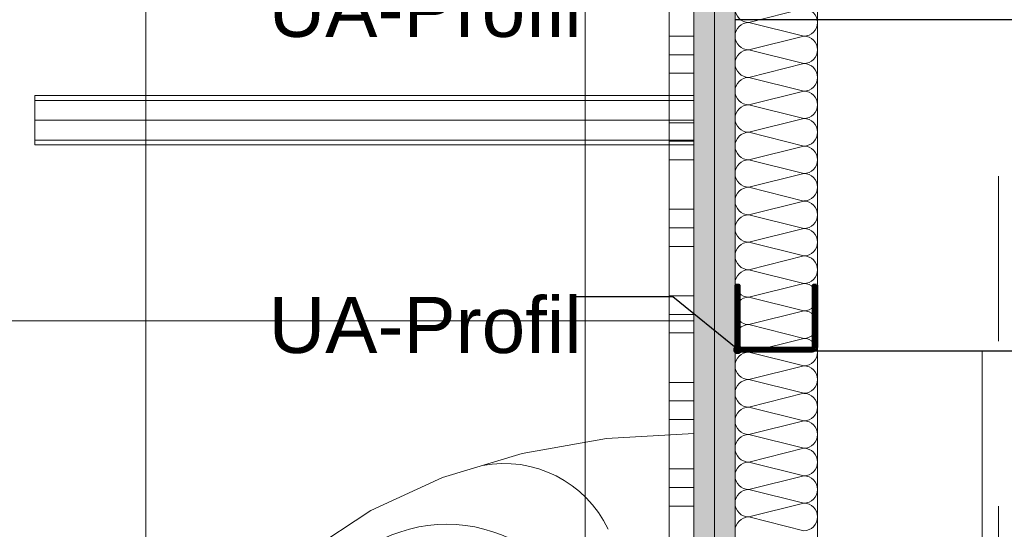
# Model space of a CAD drawing. Header units: metres. Extents: x -3.5 to 65.3, y -10.9 to 16.7.
# Tile 104 of 213: x 43.136 to 43.733, y 1.276 to 1.585. Entities that reach past the tile are written whole.
import ezdxf

# ---------------------------------------------------------------- set-up
doc = ezdxf.new("R2010")
doc.units = ezdxf.units.M
doc.header["$MEASUREMENT"] = 0
for name, pattern in [('DASHED', [0.015, 0.007, -0.008]), ('Strichlinie doppelt', [0.218722, 0.105833, -0.042333, 0.028222, -0.042333]), ('Wipeout_Contour', [1, 0, -1])]:
    doc.linetypes.add(name, pattern=pattern)
for name, color, linetype in [('102 - Bemaßung_ Beschriftung.Detail_ Ausschnitt', 7, 'Continuous'), ('451 - Universal.Achsen Raster', 7, 'Continuous'), ('654 - Abdeckung.Wand Belag', 7, 'Continuous'), ('660 - Unterkonstruktion.Trockenbau', 7, 'Continuous'), ('Neubau_102 - Bemaßung_ Beschriftung.Detail_ Ausschnitt', 7, 'Continuous'), ('Neubau_606 - Struktur.Wand Innen Ausbau', 7, 'Continuous'), ('Neubau_650 - Abdeckung.Fußboden Aufbau', 7, 'Continuous'), ('Neubau_702 - Einrichtung.Möbel Sanitär', 7, 'Continuous'), ('Neubau_802 - HKLSE.Sanitär', 7, 'Continuous')]:
    doc.layers.add(name, color=color, linetype=linetype)
doc.styles.add('ERSTELLTER_STIL_1', font='txt')
doc.dimstyles.new('ERSTELLTER_STIL__1', dxfattribs={"dimtxt": 0.04, "dimasz": 0.02128, "dimexe": 0.18, "dimexo": 0.0625, "dimgap": 0, "dimtad": 1, "dimtih": 1, "dimtoh": 1, "dimzin": 0, "dimdsep": 46, "dimtxsty": 'ERSTELLTER_STIL_1', "dimblk": 'ARROWHEAD_2', "dimblk1": 'ARROWHEAD_2', "dimblk2": 'ARROWHEAD_2', "dimcen": 0.09, "dimse1": 1, "dimse2": 1, "dimclrd": 7, "dimclre": 7, "dimclrt": 7, "dimazin": 0, "dimtfac": 1, "dimtdec": 4, "dimtmove": 0, "dimatfit": 3, "dimfxl": 1, "dimtolj": 1, "dimtzin": 0, "dimarcsym": 0})
doc.dimstyles.new('ERSTELLTER_STIL__2', dxfattribs={"dimtxt": 0.04, "dimasz": 0.02128, "dimexe": 0.18, "dimexo": 0.0625, "dimgap": 0, "dimtad": 1, "dimtih": 1, "dimtoh": 1, "dimzin": 0, "dimdsep": 46, "dimtxsty": 'ERSTELLTER_STIL_1', "dimblk": 'ARROWHEAD_2', "dimblk1": 'ARROWHEAD_2', "dimblk2": 'ARROWHEAD_2', "dimcen": 0.09, "dimse1": 1, "dimse2": 1, "dimclrd": 7, "dimclre": 7, "dimclrt": 7, "dimazin": 0, "dimtfac": 1, "dimtdec": 4, "dimtmove": 2, "dimatfit": 3, "dimfxl": 1, "dimtolj": 1, "dimtzin": 0, "dimarcsym": 0})
doc.dimstyles.new('ERSTELLTER_STIL__3', dxfattribs={"dimtxt": 0.04, "dimasz": 0.02128, "dimexe": 0.18, "dimexo": 0.0625, "dimgap": 0, "dimtad": 1, "dimzin": 0, "dimdsep": 46, "dimtxsty": 'ERSTELLTER_STIL_1', "dimblk": 'ARROWHEAD_2', "dimblk1": 'ARROWHEAD_2', "dimblk2": 'ARROWHEAD_2', "dimcen": 0.09, "dimse1": 1, "dimse2": 1, "dimclrd": 7, "dimclre": 7, "dimclrt": 7, "dimazin": 0, "dimtfac": 1, "dimtdec": 4, "dimtmove": 0, "dimatfit": 3, "dimfxl": 1, "dimtolj": 1, "dimtzin": 0, "dimarcsym": 0})
doc.dimstyles.new('ERSTELLTER_STIL__5', dxfattribs={"dimtxt": 0.04, "dimasz": 0.02128, "dimexe": 0.18, "dimexo": 0.0625, "dimgap": 0, "dimtad": 1, "dimtih": 1, "dimtoh": 1, "dimzin": 0, "dimdsep": 46, "dimtxsty": 'ERSTELLTER_STIL_1', "dimblk": 'ARROWHEAD_2', "dimblk1": 'ARROWHEAD_2', "dimblk2": 'ARROWHEAD_2', "dimcen": 0.09, "dimclrd": 7, "dimclre": 7, "dimclrt": 7, "dimazin": 0, "dimtfac": 1, "dimtdec": 4, "dimtmove": 0, "dimatfit": 3, "dimfxl": 1, "dimtolj": 1, "dimtzin": 0, "dimarcsym": 0})
doc.dimstyles.new('ERSTELLTER_STIL__6', dxfattribs={"dimtxt": 0.04, "dimasz": 0.02128, "dimexe": 0.18, "dimexo": 0.0625, "dimgap": 0, "dimtad": 1, "dimzin": 0, "dimdsep": 46, "dimtxsty": 'ERSTELLTER_STIL_1', "dimblk": 'ARROWHEAD_2', "dimblk1": 'ARROWHEAD_2', "dimblk2": 'ARROWHEAD_2', "dimcen": 0.09, "dimclrd": 7, "dimclre": 7, "dimclrt": 7, "dimazin": 0, "dimtfac": 1, "dimtdec": 4, "dimtmove": 0, "dimatfit": 3, "dimfxl": 1, "dimtolj": 1, "dimtzin": 0, "dimarcsym": 0})
doc.dimstyles.new('ERSTELLTER_STIL__8', dxfattribs={"dimtxt": 0.18, "dimasz": 0.010944, "dimexe": 0.18, "dimexo": 0.0625, "dimgap": 0, "dimtad": 0, "dimtih": 1, "dimtoh": 1, "dimdec": 4, "dimzin": 0, "dimdsep": 46, "dimcen": 0.09, "dimadec": 0, "dimazin": 0, "dimtfac": 1, "dimtdec": 4, "dimtmove": 0, "dimatfit": 3, "dimldrblk": 'ARROWHEAD_11', "dimfxl": 1, "dimtolj": 1, "dimtzin": 0, "dimarcsym": 0})
pattern_1 = [(45, (0, 0), (-0.0070710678, 0.0070710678), [0, -0.01])]

# ---------------------------------------------------------------- blocks, each defined once
blk = doc.blocks.new('*X76')
at = {"layer": 'Neubau_606 - Struktur.Wand Innen Ausbau', "color": 7, "linetype": 'Continuous', "lineweight": 5}
for p, q in [((43.57832, 1.58335), (43.61166, 1.59168)), ((43.57832, 1.58335), (43.61166, 1.57501)), ((43.57832, 1.56668), (43.61166, 1.57501)), ((43.57832, 1.56668), (43.61166, 1.55835)), ((43.57832, 1.55001), (43.61166, 1.55835)), ((43.57832, 1.55001), (43.61166, 1.54168)), ((43.57832, 1.53335), (43.61166, 1.54168)), ((43.57832, 1.53335), (43.61166, 1.52501)), ((43.57832, 1.51668), (43.61166, 1.52501)), ((43.57832, 1.51668), (43.61166, 1.50835)), ((43.57832, 1.50001), (43.61166, 1.50835)), ((43.57832, 1.50001), (43.61166, 1.49168)), ((43.57832, 1.48335), (43.61166, 1.49168)), ((43.57832, 1.48335), (43.61166, 1.47501)), ((43.57832, 1.46668), (43.61166, 1.47501)), ((43.57832, 1.46668), (43.61166, 1.45835)), ((43.57832, 1.45001), (43.61166, 1.45835)), ((43.57832, 1.45001), (43.61166, 1.44168)), ((43.57832, 1.43335), (43.61166, 1.44168)), ((43.57832, 1.43335), (43.61166, 1.42501)), ((43.57832, 1.41668), (43.61166, 1.42501)), ((43.57832, 1.41668), (43.61166, 1.40835)), ((43.57832, 1.40001), (43.61166, 1.40835)), ((43.57832, 1.40001), (43.61166, 1.39168)), ((43.57832, 1.38335), (43.61166, 1.39168)), ((43.57832, 1.38335), (43.61166, 1.37501)), ((43.57832, 1.36668), (43.61166, 1.37501)), ((43.57832, 1.36668), (43.61166, 1.35835)), ((43.57832, 1.35001), (43.61166, 1.35835)), ((43.57832, 1.35001), (43.61166, 1.34168)), ((43.57832, 1.33335), (43.61166, 1.34168)), ((43.57832, 1.33335), (43.61166, 1.32501)), ((43.57832, 1.31668), (43.61166, 1.32501)), ((43.57832, 1.31668), (43.61166, 1.30835)), ((43.57832, 1.30001), (43.61166, 1.30835)), ((43.57832, 1.30001), (43.61166, 1.29168)), ((43.57832, 1.28335), (43.61166, 1.29168)), ((43.57832, 1.28335), (43.61166, 1.27501))]:
    blk.add_line(p, q, dxfattribs=at)
for centre, start, end in [((43.57832, 1.59168), 180.00002, 270.00002), ((43.61166, 1.58335), 0.00002, 90.00002), ((43.57832, 1.57501), 90.00002, 180.00002), ((43.61166, 1.58335), 270.00002, 0.00002), ((43.57832, 1.57501), 180.00002, 270.00002), ((43.61166, 1.56668), 0.00002, 90.00002), ((43.57832, 1.55835), 90.00002, 180.00002), ((43.61166, 1.56668), 270.00002, 0.00002), ((43.57832, 1.55835), 180.00002, 270.00002), ((43.61166, 1.55001), 0.00002, 90.00002), ((43.57832, 1.54168), 90.00002, 180.00002), ((43.61166, 1.55001), 270.00002, 0.00002), ((43.57832, 1.54168), 180.00002, 270.00002), ((43.61166, 1.53335), 0.00002, 90.00002), ((43.57832, 1.52501), 90.00002, 180.00002), ((43.61166, 1.53335), 270.00002, 0.00002), ((43.57832, 1.52501), 180.00002, 270.00002), ((43.61166, 1.51668), 0.00002, 90.00002), ((43.57832, 1.50835), 90.00002, 180.00002), ((43.61166, 1.51668), 270.00002, 0.00002), ((43.57832, 1.50835), 180.00002, 270.00002), ((43.61166, 1.50001), 0.00002, 90.00002), ((43.57832, 1.49168), 90.00002, 180.00002), ((43.61166, 1.50001), 270.00002, 0.00002), ((43.57832, 1.49168), 180.00002, 270.00002), ((43.61166, 1.48335), 0.00002, 90.00002), ((43.57832, 1.47501), 90.00002, 180.00002), ((43.61166, 1.48335), 270.00002, 0.00002), ((43.57832, 1.47501), 180.00002, 270.00002), ((43.61166, 1.46668), 0.00002, 90.00002), ((43.57832, 1.45835), 90.00002, 180.00002), ((43.61166, 1.46668), 270.00002, 0.00002), ((43.57832, 1.45835), 180.00002, 270.00002), ((43.61166, 1.45001), 0.00002, 90.00002), ((43.57832, 1.44168), 90.00002, 180.00002), ((43.61166, 1.45001), 270.00002, 0.00002), ((43.57832, 1.44168), 180.00002, 270.00002), ((43.61166, 1.43335), 0.00002, 90.00002), ((43.57832, 1.42501), 90.00002, 180.00002), ((43.61166, 1.43335), 270.00002, 0.00002), ((43.57832, 1.42501), 180.00002, 270.00002), ((43.61166, 1.41668), 0.00002, 90.00002), ((43.57832, 1.40835), 90.00002, 180.00002), ((43.61166, 1.41668), 270.00002, 0.00002), ((43.57832, 1.40835), 180.00002, 270.00002), ((43.61166, 1.40001), 0.00002, 90.00002), ((43.57832, 1.39168), 90.00002, 180.00002), ((43.61166, 1.40001), 270.00002, 0.00002), ((43.57832, 1.39168), 180.00002, 270.00002), ((43.61166, 1.38335), 0.00002, 90.00002), ((43.57832, 1.37501), 90.00002, 180.00002), ((43.61166, 1.38335), 270.00002, 0.00002), ((43.57832, 1.37501), 180.00002, 270.00002), ((43.61166, 1.36668), 0.00002, 90.00002), ((43.57832, 1.35835), 90.00002, 180.00002), ((43.61166, 1.36668), 270.00002, 0.00002), ((43.57832, 1.35835), 180.00002, 270.00002), ((43.61166, 1.35001), 0.00002, 90.00002), ((43.57832, 1.34168), 90.00002, 180.00002), ((43.61166, 1.35001), 270.00002, 0.00002), ((43.57832, 1.34168), 180.00002, 270.00002), ((43.61166, 1.33335), 0.00002, 90.00002), ((43.57832, 1.32501), 90.00002, 180.00002), ((43.61166, 1.33335), 270.00002, 0.00002), ((43.57832, 1.32501), 180.00002, 270.00002), ((43.61166, 1.31668), 0.00002, 90.00002), ((43.57832, 1.30835), 90.00002, 180.00002), ((43.61166, 1.31668), 270.00002, 0.00002), ((43.57832, 1.30835), 180.00002, 270.00002), ((43.61166, 1.30001), 0.00002, 90.00002), ((43.57832, 1.29168), 90.00002, 180.00002), ((43.61166, 1.30001), 270.00002, 0.00002), ((43.57832, 1.29168), 180.00002, 270.00002), ((43.61166, 1.28335), 0.00002, 90.00002), ((43.57832, 1.27501), 90.00002, 180.00002), ((43.61166, 1.28335), 270.00002, 0.00002)]:
    blk.add_arc(centre, 0.00833, start, end, dxfattribs=at)
blk = doc.blocks.new('*X105')
at = {"layer": '654 - Abdeckung.Wand Belag', "color": 7, "linetype": 'Continuous', "lineweight": 5}
for p, q in [((43.52999, 1.575), (43.54499, 1.575)), ((43.52999, 1.56375), (43.54499, 1.56375)), ((43.52999, 1.5525), (43.54499, 1.5525)), ((43.52999, 1.5225), (43.54499, 1.5225)), ((43.52999, 1.51125), (43.54499, 1.51125)), ((43.52999, 1.5), (43.54499, 1.5)), ((43.52999, 1.47), (43.54499, 1.47)), ((43.52999, 1.45875), (43.54499, 1.45875)), ((43.52999, 1.4475), (43.54499, 1.4475)), ((43.52999, 1.4175), (43.54499, 1.4175)), ((43.52999, 1.40625), (43.54499, 1.40625)), ((43.52999, 1.395), (43.54499, 1.395)), ((43.52999, 1.365), (43.54499, 1.365)), ((43.52999, 1.35375), (43.54499, 1.35375)), ((43.52999, 1.3425), (43.54499, 1.3425)), ((43.52999, 1.3125), (43.54499, 1.3125)), ((43.52999, 1.30125), (43.54499, 1.30125)), ((43.52999, 1.29), (43.54499, 1.29))]:
    blk.add_line(p, q, dxfattribs=at)
blk = doc.blocks.new('*D192')
at = {"layer": '102 - Bemaßung_ Beschriftung.Detail_ Ausschnitt', "color": 7, "linetype": 'Continuous', "lineweight": 5}
for p, q in [((41.88498, 1.0763), (41.88498, 1.1183)), ((41.89307, 1.1113), (41.8769, 1.0833)), ((43.55307, 1.1113), (43.53691, 1.0833)), ((41.88498, 1.0973), (43.54499, 1.0973))]:
    blk.add_line(p, q, dxfattribs=at)
at = {"layer": '102 - Bemaßung_ Beschriftung.Detail_ Ausschnitt', "color": 7, "lineweight": 5, "insert": (42.42711, 1.1053), "char_height": 0.04, "attachment_point": 7, "style": 'ERSTELLTER_STIL_1'}
blk.add_mtext('\\A1;{\\pql;\\fArial|b0|i0|c0|p38;1,66}', dxfattribs=at)
blk = doc.blocks.new('ARROWHEAD_2')
at = {"color": 0, "linetype": 'Continuous', "lineweight": 0}
for p, q in [((-0.378, -0.655), (0.378, 0.655)), ((0, 0), (-1, 0))]:
    blk.add_line(p, q, dxfattribs=at)
blk = doc.blocks.new('*D291')
at = {"layer": '102 - Bemaßung_ Beschriftung.Detail_ Ausschnitt', "color": 7, "linetype": 'Continuous', "lineweight": 5}
for p, q in [((42.93099, 1.92208), (42.95899, 1.90591)), ((42.96599, 1.914), (42.92399, 1.914)), ((42.94499, 1.134), (42.94499, 1.914)), ((42.93099, 1.14208), (42.95899, 1.12592)), ((42.96599, 1.134), (42.92399, 1.134))]:
    blk.add_line(p, q, dxfattribs=at)
at = {"layer": '102 - Bemaßung_ Beschriftung.Detail_ Ausschnitt', "color": 7, "lineweight": 5, "insert": (42.93699, 1.49364), "char_height": 0.04, "attachment_point": 7, "rotation": 90, "style": 'ERSTELLTER_STIL_1'}
blk.add_mtext('\\A1;{\\pql;\\fArial|b0|i0|c0|p38;78}', dxfattribs=at)
blk = doc.blocks.new('*D298')
at = {"layer": '102 - Bemaßung_ Beschriftung.Detail_ Ausschnitt', "color": 7, "linetype": 'Continuous', "lineweight": 5}
for p, q in [((43.03099, 1.39208), (43.05899, 1.37592)), ((43.06599, 1.384), (43.02399, 1.384)), ((43.04499, 0.884), (43.04499, 1.384)), ((43.03099, 0.89208), (43.05899, 0.87592)), ((43.06599, 0.884), (43.02399, 0.884))]:
    blk.add_line(p, q, dxfattribs=at)
at = {"layer": '102 - Bemaßung_ Beschriftung.Detail_ Ausschnitt', "color": 7, "lineweight": 5, "insert": (43.03699, 1.10364), "char_height": 0.04, "attachment_point": 7, "rotation": 90, "style": 'ERSTELLTER_STIL_1'}
blk.add_mtext('\\A1;{\\pql;\\fArial|b0|i0|c0|p38;50}', dxfattribs=at)
blk = doc.blocks.new('*D299')
at = {"layer": '102 - Bemaßung_ Beschriftung.Detail_ Ausschnitt', "color": 7, "linetype": 'Continuous', "lineweight": 5}
for p, q in [((43.03099, 1.67208), (43.05899, 1.65591)), ((43.06599, 1.664), (43.02399, 1.664)), ((43.04499, 1.384), (43.04499, 1.664)), ((43.03099, 1.39208), (43.05899, 1.37592)), ((43.06599, 1.384), (43.02399, 1.384))]:
    blk.add_line(p, q, dxfattribs=at)
at = {"layer": '102 - Bemaßung_ Beschriftung.Detail_ Ausschnitt', "color": 7, "lineweight": 5, "insert": (43.03699, 1.49364), "char_height": 0.04, "attachment_point": 7, "rotation": 90, "style": 'ERSTELLTER_STIL_1'}
blk.add_mtext('\\A1;{\\pql;\\fArial|b0|i0|c0|p38;28}', dxfattribs=at)
blk = doc.blocks.new('*D304')
at = {"layer": '102 - Bemaßung_ Beschriftung.Detail_ Ausschnitt', "color": 7, "linetype": 'Continuous', "lineweight": 5}
for p, q in [((42.83099, 1.51708), (42.85899, 1.50092)), ((42.86599, 1.509), (42.82399, 1.509)), ((42.84499, 0.255), (42.84499, 1.509)), ((42.83099, 0.26308), (42.85899, 0.24692)), ((42.86599, 0.255), (42.82399, 0.255))]:
    blk.add_line(p, q, dxfattribs=at)
at = {"layer": '102 - Bemaßung_ Beschriftung.Detail_ Ausschnitt', "color": 7, "lineweight": 5, "char_height": 0.04, "attachment_point": 7, "rotation": 90, "style": 'ERSTELLTER_STIL_1'}
for s, insert in [('\\A1;{\\pql;\\fArial|b0|i0|c0|p38;3}', (42.83699, 1.47055)), ('\\A1;{\\pql;\\fArial|b0|i0|c0|p38;1,25\\fArial|b0|i0|c0|p38;\\A1{\\H.66x;\\S4^  ;}}', (42.84475, 0.80359))]:
    blk.add_mtext(s, dxfattribs=dict(at, insert=insert))
blk = doc.blocks.new('*D305')
at = {"layer": '102 - Bemaßung_ Beschriftung.Detail_ Ausschnitt', "color": 7, "linetype": 'Continuous', "lineweight": 5}
for p, q in [((42.83099, 1.54708), (42.85899, 1.53092)), ((42.86599, 1.539), (42.82399, 1.539)), ((42.84499, 1.509), (42.84499, 1.539)), ((42.83099, 1.51708), (42.85899, 1.50092)), ((42.86599, 1.509), (42.82399, 1.509))]:
    blk.add_line(p, q, dxfattribs=at)
blk = doc.blocks.new('*D306')
at = {"layer": '102 - Bemaßung_ Beschriftung.Detail_ Ausschnitt', "color": 7, "linetype": 'Continuous', "lineweight": 5}
for p, q in [((42.83099, 2.29708), (42.85899, 2.28092)), ((42.86599, 2.289), (42.82399, 2.289)), ((42.84499, 1.539), (42.84499, 2.289)), ((42.83099, 1.54708), (42.85899, 1.53092)), ((42.86599, 1.539), (42.82399, 1.539))]:
    blk.add_line(p, q, dxfattribs=at)
at = {"layer": '102 - Bemaßung_ Beschriftung.Detail_ Ausschnitt', "color": 7, "lineweight": 5, "char_height": 0.04, "attachment_point": 7, "rotation": 90, "style": 'ERSTELLTER_STIL_1'}
for s, insert in [('\\A1;{\\pql;\\fArial|b0|i0|c0|p38;3}', (42.83699, 2.25055)), ('\\A1;{\\pql;\\fArial|b0|i0|c0|p38;75}', (42.83699, 1.86847))]:
    blk.add_mtext(s, dxfattribs=dict(at, insert=insert))
blk = doc.blocks.new('*D398')
at = {"layer": '102 - Bemaßung_ Beschriftung.Detail_ Ausschnitt', "color": 7, "linetype": 'Continuous', "lineweight": 5}
for p, q in [((42.60998, 0.9763), (42.60998, 1.0183)), ((43.212, 0.9763), (43.212, 1.0183)), ((42.61806, 1.0113), (42.6019, 0.9833)), ((43.22008, 1.0113), (43.20391, 0.9833)), ((42.60998, 0.9973), (43.212, 0.9973))]:
    blk.add_line(p, q, dxfattribs=at)
at = {"layer": '102 - Bemaßung_ Beschriftung.Detail_ Ausschnitt', "color": 7, "lineweight": 5, "insert": (42.87062, 1.00464), "char_height": 0.04, "attachment_point": 7, "style": 'ERSTELLTER_STIL_1'}
blk.add_mtext('\\A1;{\\pql;\\fArial|b0|i0|c0|p38;60\\fArial|b0|i0|c0|p38;\\A1{\\H.66x;\\S2^  ;}}', dxfattribs=at)
blk = doc.blocks.new('*D399')
at = {"layer": '102 - Bemaßung_ Beschriftung.Detail_ Ausschnitt', "color": 7, "linetype": 'Continuous', "lineweight": 5}
for p, q in [((43.212, 0.9763), (43.212, 1.0183)), ((43.54499, 0.9763), (43.54499, 1.0183)), ((43.22008, 1.0113), (43.20391, 0.9833)), ((43.53691, 0.9833), (43.55307, 1.0113)), ((43.212, 0.9973), (43.54499, 0.9973)), ((43.54499, 0.9973), (43.55868, 0.9973))]:
    blk.add_line(p, q, dxfattribs=at)
at = {"layer": '102 - Bemaßung_ Beschriftung.Detail_ Ausschnitt', "color": 7, "lineweight": 5, "insert": (43.33812, 1.00461), "char_height": 0.04, "attachment_point": 7, "style": 'ERSTELLTER_STIL_1'}
blk.add_mtext('\\A1;{\\pql;\\fArial|b0|i0|c0|p38;33\\fArial|b0|i0|c0|p38;\\A1{\\H.66x;\\S3^  ;}}', dxfattribs=at)
blk = doc.blocks.new('*D429')
at = {"layer": '102 - Bemaßung_ Beschriftung.Detail_ Ausschnitt', "color": 7, "linetype": 'Continuous', "lineweight": 5}
for p, q in [((43.61999, 0.89985), (43.61999, 0.94185)), ((43.74499, 0.78498), (43.74499, 0.94185)), ((43.62807, 0.93485), (43.61191, 0.90685)), ((43.75307, 0.93485), (43.73691, 0.90685)), ((43.6063, 0.92085), (43.61999, 0.92085)), ((43.61999, 0.92085), (43.74499, 0.92085))]:
    blk.add_line(p, q, dxfattribs=at)
at = {"layer": '102 - Bemaßung_ Beschriftung.Detail_ Ausschnitt', "color": 7, "lineweight": 5, "insert": (43.64212, 0.92842), "char_height": 0.04, "attachment_point": 7, "style": 'ERSTELLTER_STIL_1'}
blk.add_mtext('\\A1;{\\pql;\\fArial|b0|i0|c0|p38;12\\fArial|b0|i0|c0|p38;\\A1{\\H.66x;\\S5^  ;}}', dxfattribs=at)
blk = doc.blocks.new('*D453')
at = {"layer": '102 - Bemaßung_ Beschriftung.Detail_ Ausschnitt', "color": 7, "linetype": 'Continuous', "lineweight": 5}
for p, q in [((43.46496, 3.72808), (43.49296, 3.71192)), ((43.96499, 3.72), (43.45796, 3.72)), ((43.47896, 0.70998), (43.47896, 3.72)), ((43.46496, 0.71807), (43.49296, 0.7019)), ((43.72999, 0.70998), (43.45796, 0.70998)), ((43.47896, 0.24998), (43.47896, 0.70998))]:
    blk.add_line(p, q, dxfattribs=at)
at = {"color": 254, "linetype": 'Wipeout_Contour', "lineweight": 0, "ltscale": 174.040959}
blk.add_wipeout([(43.47846, 2.15428), (43.47846, 2.2757), (43.42346, 2.2757), (43.42346, 2.15428)], dxfattribs=at).dxf.layer = '102 - Bemaßung_ Beschriftung.Detail_ Ausschnitt'
at = {"layer": '102 - Bemaßung_ Beschriftung.Detail_ Ausschnitt', "color": 7, "lineweight": 5, "insert": (43.47096, 2.16178), "char_height": 0.04, "attachment_point": 7, "rotation": 90, "style": 'ERSTELLTER_STIL_1'}
blk.add_mtext('\\A1;{\\pql;\\fArial|b0|i0|c0|p38;3,01}', dxfattribs=at)
blk = doc.blocks.new('ARROWHEAD_11')
at = {"color": 0, "linetype": 'Continuous', "lineweight": 0}
blk.add_line((0, 0), (-1, 0), dxfattribs=at)
at = {"color": 0, "linetype": 'Continuous', "lineweight": 0, "const_width": 0.25, "flags": 128}
blk.add_lwpolyline([(-0.125, 0, 1), (0.125, 0, 1)], format="xyb", close=True, dxfattribs=at)

msp = doc.modelspace()

# ---------------------------------------------------------------- hatches: boundary and pattern name
at = {"layer": 'Neubau_606 - Struktur.Wand Innen Ausbau', "linetype": 'Continuous', "lineweight": 0, "true_color": 0x000000}
h = msp.add_hatch(dxfattribs=at)
h.set_pattern_fill('Gips_0001', color=18, style=0, pattern_type=2)
h.set_pattern_definition(pattern_1)
h.paths.add_polyline_path([(43.54499, 4.0475), (43.54499, 0.255), (43.55749, 0.255), (43.55749, 4.0475)])
h = msp.add_hatch(dxfattribs=at)
h.set_pattern_fill('Gips_0001', color=18, style=0, pattern_type=2)
h.set_pattern_definition(pattern_1)
h.paths.add_polyline_path([(43.56999, 4.035), (43.55749, 4.035), (43.55749, 0.255), (43.56999, 0.255)])
at = {"layer": 'Neubau_650 - Abdeckung.Fußboden Aufbau', "linetype": 'Continuous', "lineweight": 13, "true_color": 0xafafaf}
h = msp.add_hatch(dxfattribs=at)
h.set_pattern_fill('Raster_60x60_Fuge_2mm_0001', color=253, style=0, pattern_type=2)
h.set_pattern_definition([(0, (42.61, 3.81), (0, 0.602), []), (90, (42.61, 3.81), (-0.602, 0), [])])
h.paths.add_polyline_path([(42.32499, 3.81), (40.41499, 3.81), (40.41499, 0.255), (43.54499, 0.255), (43.54499, 0.33, -0.414214), (43.49499, 0.28, -0.414214), (43.44499, 0.33, -0.414214), (43.39499, 0.28, -0.414214), (43.34499, 0.33, -0.414214), (43.39499, 0.38, -0.414214), (43.44499, 0.33, -0.414214), (43.49499, 0.38, -0.414214), (43.54499, 0.33), (43.54499, 3.81), (43.20999, 3.81), (43.20999, 3.935), (42.32499, 3.935)])
at = {"layer": 'Neubau_702 - Einrichtung.Möbel Sanitär', "linetype": 'Continuous', "lineweight": 0, "true_color": 0x000000}
h = msp.add_hatch(dxfattribs=at)
h.set_pattern_fill('Holz__Sperrholz_1_0001', color=18, style=0, pattern_type=2)
h.set_pattern_definition([(0, (0, 0), (0, 0.0120000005), [])])
h.paths.add_polyline_path([(43.14499, 1.509), (43.54499, 1.509), (43.54499, 1.539), (43.14499, 1.539)])

# ---------------------------------------------------------------- linework, layer by layer
at = {"layer": '654 - Abdeckung.Wand Belag', "color": 7, "linetype": 'Continuous', "lineweight": 5, "flags": 128}
for points in [[(43.52999, 3.795), (43.52999, 0.27)], [(43.54499, 0.255), (43.54499, 3.795)]]:
    msp.add_lwpolyline(points, dxfattribs=at)
at = {"layer": 'Neubau_606 - Struktur.Wand Innen Ausbau', "color": 1, "linetype": 'Continuous', "lineweight": 5}
for p, q in [((43.55749, 4.035), (43.55749, 0.255)), ((43.56999, 3.985), (43.56999, 0.70998))]:
    msp.add_line(p, q, dxfattribs=at)
at = {"layer": 'Neubau_606 - Struktur.Wand Innen Ausbau', "color": 1, "linetype": 'Continuous', "lineweight": 5, "flags": 128}
for points in [[(43.61999, 0.70998), (43.61999, 3.985)], [(43.54499, 3.81), (43.54499, 0.255)]]:
    msp.add_lwpolyline(points, dxfattribs=at)
at = {"layer": 'Neubau_650 - Abdeckung.Fußboden Aufbau', "color": 1, "linetype": 'Continuous', "lineweight": 13, "flags": 128}
msp.add_lwpolyline([(43.20999, 3.935), (43.20999, 3.81), (43.54499, 3.81), (43.54499, 0.33019)], dxfattribs=at)
at = {"layer": 'Neubau_702 - Einrichtung.Möbel Sanitär', "color": 1, "linetype": 'Continuous', "lineweight": 5, "flags": 128}
for points in [[(43.54499, 1.539), (43.14499, 1.539)], [(43.14499, 1.539), (43.14499, 1.509)], [(43.54499, 1.509), (43.54499, 1.539)], [(43.14499, 1.509), (43.54499, 1.509)]]:
    msp.add_lwpolyline(points, dxfattribs=at)
at = {"layer": 'Neubau_702 - Einrichtung.Möbel Sanitär', "color": 1, "linetype": 'Continuous', "lineweight": 9, "flags": 128}
msp.add_lwpolyline([(43.54499, 0.93399), (43.49203, 0.93703), (43.44067, 0.94606), (43.39249, 0.96079), (43.34894, 0.98079), (43.31135, 1.00544), (43.28085, 1.034), (43.25838, 1.06559), (43.24462, 1.09927), (43.23999, 1.134), (43.24463, 1.16873), (43.25839, 1.2024), (43.28086, 1.234), (43.31135, 1.26255), (43.34894, 1.28721), (43.39249, 1.3072), (43.44068, 1.32193), (43.49203, 1.33096), (43.54499, 1.33399), (43.54499, 1.13399)], close=True, dxfattribs=at)
at = {"layer": 'Neubau_702 - Einrichtung.Möbel Sanitär', "color": 1, "linetype": 'Continuous', "lineweight": 9}
msp.add_arc((43.42972, 1.24579), 0.07002, 25.45184, 100.81379, dxfattribs=at)
msp.add_ellipse((43.39499, 1.134), major_axis=(0, 0.145), ratio=0.772414, dxfattribs=at)
at = {"layer": 'Neubau_802 - HKLSE.Sanitär', "color": 1, "linetype": 'Continuous', "lineweight": 9}
for p, q in [((43.56999, 1.384), (43.56999, 0.884)), ((43.71999, 1.384), (43.56999, 1.384)), ((43.71999, 1.384), (43.71999, 0.884))]:
    msp.add_line(p, q, dxfattribs=at)
at = {"layer": 'Neubau_802 - HKLSE.Sanitär', "color": 1, "linetype": 'DASHED', "lineweight": 9, "flags": 128}
for points in [[(43.56999, 1.384), (43.56999, 0.884)], [(43.71999, 1.384), (43.56999, 1.384)], [(43.71999, 0.884), (43.71999, 1.384)]]:
    msp.add_lwpolyline(points, dxfattribs=at)

# ---------------------------------------------------------------- block references
at = {"layer": '654 - Abdeckung.Wand Belag', "color": 7, "lineweight": 5}
msp.add_blockref('*X105', (0, 0), dxfattribs=at)
at = {"layer": 'Neubau_606 - Struktur.Wand Innen Ausbau', "color": 1, "lineweight": 13}
msp.add_blockref('*X76', (0, 0), dxfattribs=at)

# ---------------------------------------------------------------- dimensions: what is measured, and where the dimension line sits
at = {"layer": '102 - Bemaßung_ Beschriftung.Detail_ Ausschnitt', "color": 7, "linetype": 'Continuous', "lineweight": 5}
for base, p1, p2, dimstyle, picture, middle in [((43.54499, 1.0973), (41.88498, 3.935), (43.54499, 0.255), 'ERSTELLTER_STIL__2', '*D192', (42.47906, 1.1253)), ((43.54499, 0.9973), (43.212, 3.20799), (43.54499, 3.81), 'ERSTELLTER_STIL__1', '*D399', (43.42264, 1.0253)), ((43.212, 0.9973), (42.60998, 3.208), (43.212, 3.20799), 'ERSTELLTER_STIL__1', '*D398', (42.95514, 1.0253)), ((43.7449889, 0.9208526), (43.6199886, 2.1200005), (43.7449889, 0.7849823), 'ERSTELLTER_STIL__5', '*D429', (43.7266352, 0.9488526))]:
    dim = msp.add_linear_dim(base=base, p1=p1, p2=p2, dimstyle=dimstyle, dxfattribs=at)
    dim.commit()
    dim.dimension.update_dxf_attribs({"geometry": picture, "text_midpoint": middle, "dimtype": 160})
for base, p1, p2, picture, middle in [((42.84499, 2.289), (43.14499, 1.539), (43.14499, 2.289), '*D306', (42.81699, 1.89896)), ((42.94499, 1.914), (43.23999, 1.134), (43.23999, 1.914), '*D291', (42.91699, 1.52414)), ((43.04499, 1.664), (43.71999, 1.384), (43.71999, 1.664), '*D299', (43.01699, 1.52414)), ((42.84499, 1.539), (43.14499, 1.509), (43.14499, 1.539), '*D305', (42.81699, 1.4858)), ((42.84499, 1.509), (43.56999, 0.255), (43.14499, 1.509), '*D304', (42.81699, 0.90957)), ((43.04499, 1.384), (43.71999, 0.884), (43.71999, 1.384), '*D298', (43.01699, 1.13414))]:
    dim = msp.add_linear_dim(base=base, p1=p1, p2=p2, angle=90, dimstyle='ERSTELLTER_STIL__3', dxfattribs=at)
    dim.commit()
    dim.dimension.update_dxf_attribs({"geometry": picture, "text_midpoint": middle, "dimtype": 160, "text_rotation": 90})

# ---------------------------------------------------------------- next in the draw order: dimensions: what is measured, and where the dimension line sits
dim = msp.add_linear_dim(base=(43.47896, 3.72), p1=(43.72999, 0.70998), p2=(43.96499, 3.72), angle=90, dimstyle='ERSTELLTER_STIL__6', dxfattribs=at)
dim.commit()
dim.dimension.update_dxf_attribs({"geometry": '*D453', "text_midpoint": (43.45096, 2.21373), "dimtype": 160, "text_rotation": 90})

# ---------------------------------------------------------------- next in the draw order: linework, layer by layer
at = {"layer": '451 - Universal.Achsen Raster', "color": 160, "linetype": 'Strichlinie doppelt', "lineweight": 9, "true_color": 0x3232ff}
msp.add_line((43.72999, -10.585), (43.72999, 16.355), dxfattribs=at)
at = {"layer": '660 - Unterkonstruktion.Trockenbau', "color": 7, "linetype": 'Continuous', "lineweight": 25}
for points in [[(43.93999, 1.58498), (43.56999, 1.58498)], [(43.75999, 1.384), (43.56999, 1.384)]]:
    msp.add_lwpolyline(points, dxfattribs=at)
at = {"layer": '660 - Unterkonstruktion.Trockenbau', "color": 7, "linetype": 'Continuous', "lineweight": 70, "flags": 128}
msp.add_lwpolyline([(43.61939, 1.424), (43.61939, 1.38675, -0.414214), (43.61664, 1.384), (43.57334, 1.384, -0.414214), (43.57059, 1.38675), (43.57059, 1.424), (43.57234, 1.424), (43.57234, 1.38675, 0.414214), (43.57334, 1.38575), (43.61664, 1.38575, 0.414214), (43.61764, 1.38675), (43.61764, 1.424)], format="xyb", close=True, dxfattribs=at)

# ---------------------------------------------------------------- next in the draw order: texts
at = {"layer": 'Neubau_102 - Bemaßung_ Beschriftung.Detail_ Ausschnitt', "color": 7, "linetype": 'Continuous', "lineweight": 9, "char_height": 0.034, "attachment_point": 2, "style": 'ERSTELLTER_STIL_1'}
for insert in [(43.38189, 1.60855), (43.38189, 1.41681)]:
    msp.add_mtext('\\A1;{\\pqc;\\fArial|b0|i0|c0|p38;UA-Profil}', dxfattribs=dict(at, insert=insert))

# ---------------------------------------------------------------- next in the draw order: leaders
at = {"layer": 'Neubau_102 - Bemaßung_ Beschriftung.Detail_ Ausschnitt', "color": 1, "linetype": 'Continuous', "lineweight": 13, "annotation_type": 0, "has_hookline": 1, "hookline_direction": 1, "text_width": 0.18278}
msp.add_leader([(43.57158, 1.38484), (43.53218, 1.41681), (43.47328, 1.41681)], dimstyle='ERSTELLTER_STIL__8', dxfattribs=at)

doc.saveas('drawing.dxf')
